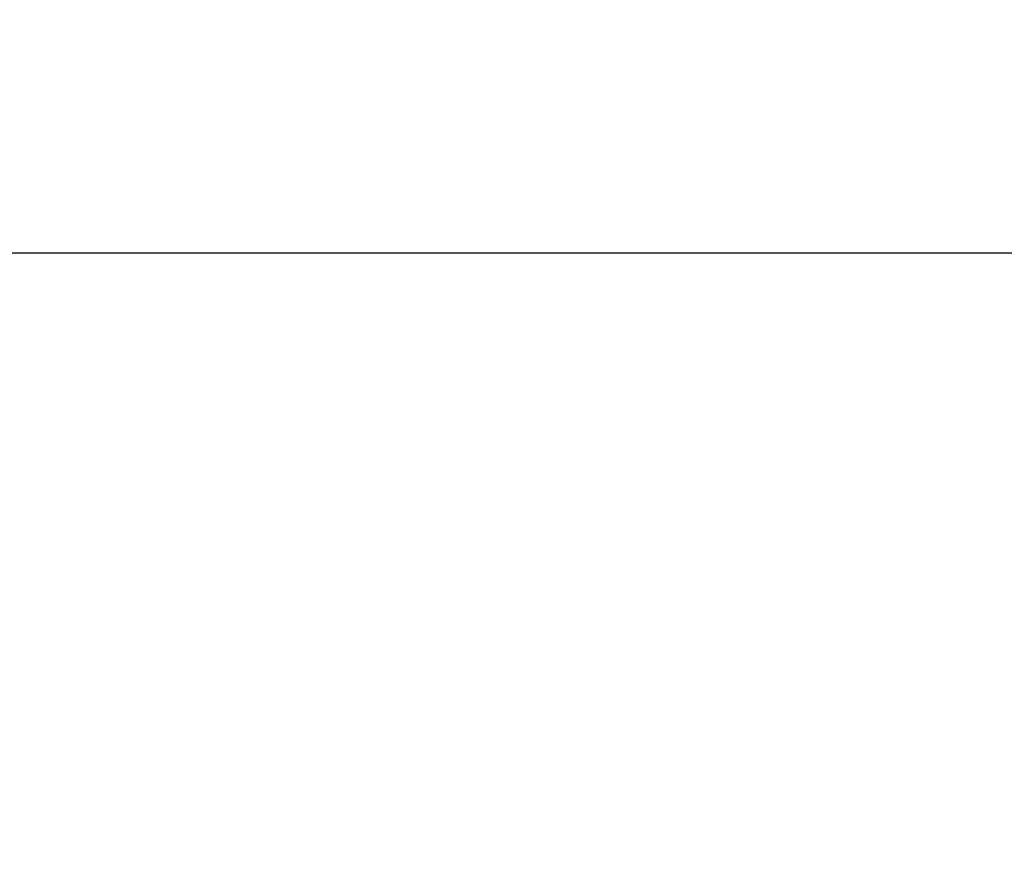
# Model space of a CAD drawing. Header units: millimetres. Extents: x 24 to 391, y -170 to 84.
# Tile 16 of 49: x 148.15 to 152.08, y -0.19 to 3.18. Entities that reach past the tile are written whole.
import ezdxf
from ezdxf import colors
from ezdxf.entities.mleader import LeaderData, LeaderLine
from ezdxf.math import Vec2, Vec3

# ---------------------------------------------------------------- set-up
doc = ezdxf.new("R2010")
doc.units = ezdxf.units.MM
doc.header["$MEASUREMENT"] = 0
doc.layers.add('丝印', color=250, linetype='Continuous')
doc.layers.add('尺寸标注', color=3, linetype='Continuous', lineweight=20)
doc.styles.get("Standard").update_dxf_attribs({"font": 'simfang.ttf'})

msp = doc.modelspace()

# ---------------------------------------------------------------- linework, layer by layer
at = {"layer": '丝印'}
msp.add_lwpolyline([(166.061, 2.2539), (140.061, 2.2539, 0.414214), (138.061, 0.2539), (138.061, -60.9908, 0.414214), (140.061, -62.9908), (192.5878, -62.9908, 0.414214), (194.5878, -60.9908), (194.5878, 0.2539, 0.414214), (192.5878, 2.2539)], format="xyb", close=True, dxfattribs=at)

# ---------------------------------------------------------------- leaders
at = {"layer": '尺寸标注'}
ml = msp.add_multileader_mtext('Standard', dxfattribs=at)
ml.set_content('M2.5*5PCB螺母×4', color=256)
ml.set_leader_properties()
ml.build(insert=Vec2(0, 0))
ml.multileader.update_dxf_attribs({"text_right_attachment_type": 6, "dogleg_length": 0.36, "arrow_head_size": 3})
ctx = ml.context
ctx.base_point, ctx.char_height, ctx.arrow_head_size, ctx.landing_gap_size, ctx.plane_origin = Vec3(151.458, 9.5972), 3, 3, 0.09, Vec3(193.1231, 0.7833)
ctx.right_attachment, ctx.text_align_type = 6, 2
notes = []
notes.append((ctx, [(1, (1, 1, 0), (186.918, 7.7286), (-1, 0), 0.36, [(0, [(191.0878, 1.5039)], 0, [])])]))
ctx.mtext.insert, ctx.mtext.alignment, ctx.mtext.flow_direction = Vec3(186.468, 11.3286), 3, 5
for ctx, leaders in notes:
    for number, flags, end, landing, length, lines in leaders:
        leader = LeaderData()
        leader.index, (leader.has_last_leader_line, leader.has_dogleg_vector, leader.attachment_direction) = number, flags
        leader.last_leader_point, leader.dogleg_vector, leader.dogleg_length = Vec3(end), Vec3(landing), length
        for number, points, colour, breaks in lines:
            line = LeaderLine()
            line.index, line.vertices, line.color, line.breaks = number, Vec3.list(points), colors.encode_raw_color(colour), breaks
            leader.lines.append(line)
        ctx.leaders.append(leader)

doc.saveas('drawing.dxf')
